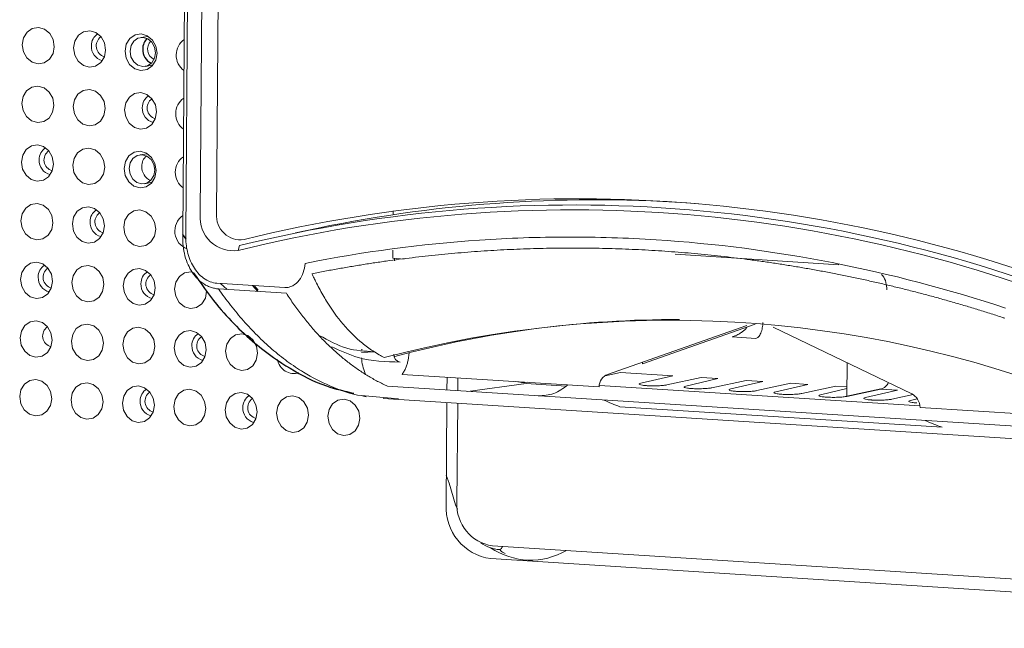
# Model space of a CAD drawing. Header units: millimetres. Extents: x -1472 to 1442, y -78 to 2620.
# Tile 18 of 102: x -1047 to -980, y 990 to 1032. Entities that reach past the tile are written whole.
import ezdxf

# ---------------------------------------------------------------- set-up
doc = ezdxf.new("R2010")
doc.units = ezdxf.units.MM

msp = doc.modelspace()

# ---------------------------------------------------------------- linework, layer by layer
at = {"color": 144, "linetype": 'Continuous', "lineweight": 18}
for p, q in [((-1036.236, 1016.95), (-1035.618, 1100.605)), ((-1035.421, 1100.536), (-1036.039, 1016.881)), ((-1035.058, 1018.309), (-1034.456, 1099.817)), ((-1033.341, 1099.873), (-1033.943, 1018.365)), ((-1038.574, 1030.396), (-1039.092, 1030.326)), ((-1038.756, 1028.364), (-1038.245, 1028.47)), ((-1038.633, 1022.437), (-1039.15, 1022.367)), ((-1038.815, 1020.405), (-1038.303, 1020.511)), ((-1021.964, 1018.57), (-1021.966, 1018.3)), ((-1027.04, 1017.395), (-1028.596, 1017.073)), ((-1032.387, 1016.202), (-1032.468, 1015.879)), ((-1021.984, 1015.891), (-1021.988, 1015.343)), ((-1021.21, 1015.293), (-1021.988, 1015.343)), ((-1021.861, 1015.335), (-1021.862, 1015.161)), ((-991.706, 1014.909), (-1002.822, 1015.618)), ((-1033.916, 1013.65), (-1029.301, 1013.356)), ((-1029.205, 1012.974), (-1033.82, 1013.268)), ((-1031.513, 1013.497), (-1031.138, 1013.097)), ((-1031.121, 1013.179), (-1031.401, 1013.49)), ((-997.949, 1010.781), (-1007.404, 1007.466)), ((-997.395, 1010.871), (-1005.035, 1008.192)), ((-986.763, 1006.149), (-996.161, 1010.667)), ((-997.338, 1009.911), (-998.955, 1010.014)), ((-1024.085, 1009.153), (-1024.138, 1009.136)), ((-1024.138, 1009.136), (-1024.055, 1009.131)), ((-1023.248, 1009.006), (-1024.112, 1008.962)), ((-1020.868, 1008.937), (-1020.95, 1008.433)), ((-1005.035, 1008.192), (-1005.034, 1008.297)), ((-991.172, 1005.975), (-991.155, 1008.26)), ((-1021.353, 1007.469), (-1007.983, 1006.617)), ((-1018.306, 1006.405), (-1018.3, 1007.275)), ((-1017.563, 1007.228), (-1017.57, 1006.358)), ((-1007.57, 1007.371), (-1006.532, 1007.601)), ((-1006.532, 1007.601), (-1002.973, 1007.374)), ((-1002.973, 1007.374), (-1005.145, 1006.867)), ((-1001.061, 1007.252), (-1003.373, 1006.754)), ((-999.923, 1007.179), (-1002.095, 1006.672)), ((-1001.061, 1007.252), (-999.923, 1007.179)), ((-998.011, 1007.057), (-1000.322, 1006.559)), ((-998.011, 1007.057), (-996.873, 1006.984)), ((-971.162, 1003.398), (-1022.338, 1006.663)), ((-1016.882, 1006.315), (-1012.942, 1006.849)), ((-1013.623, 1006.976), (-1013.116, 1006.887)), ((-1013.116, 1006.887), (-1012.873, 1006.929)), ((-1012.942, 1006.849), (-1010.227, 1006.676)), ((-1007.965, 1006.724), (-986.217, 1005.337)), ((-1004.726, 1006.701), (-1004.756, 1006.703)), ((-1001.676, 1006.507), (-1001.706, 1006.509)), ((-996.873, 1006.984), (-999.045, 1006.478)), ((-994.961, 1006.863), (-997.272, 1006.364)), ((-993.823, 1006.79), (-995.995, 1006.283)), ((-994.961, 1006.863), (-993.823, 1006.79)), ((-991.911, 1006.668), (-994.222, 1006.17)), ((-991.168, 1006.503), (-992.945, 1006.088)), ((-991.911, 1006.668), (-991.167, 1006.62)), ((-987.722, 1006.401), (-989.894, 1005.894)), ((-988.86, 1006.473), (-987.722, 1006.401)), ((-1023.85, 1006.005), (-1021.588, 1005.807)), ((-1022.644, 1005.828), (-958.281, 1001.722)), ((-998.625, 1006.312), (-998.656, 1006.314)), ((-995.575, 1006.117), (-995.605, 1006.119)), ((-992.525, 1005.923), (-992.555, 1005.925)), ((-989.475, 1005.728), (-989.505, 1005.73)), ((-986.676, 1006.092), (-988.121, 1005.781)), ((-986.386, 1005.806), (-986.844, 1005.699)), ((-1018.363, 998.643), (-1018.312, 1005.551)), ((-1017.576, 1005.504), (-1017.626, 998.777)), ((-984.692, 1003.877), (-1006.57, 1005.273)), ((-986.425, 1005.534), (-986.455, 1005.536)), ((-986.197, 1005.227), (-973.213, 1004.398)), ((-1018.349, 1000.629), (-1018.162, 1000.081)), ((-1015.209, 995.839), (-941.394, 991.131)), ((-941.276, 990.242), (-1015.339, 994.967))]:
    msp.add_line(p, q, dxfattribs=at)
at = {"color": 7, "linetype": 'Continuous', "lineweight": 25}
for p, q in [((-1036.009, 1016.65), (-1036.236, 1016.95)), ((-1033.234, 1013.231), (-1033.669, 1013.634)), ((-988.86, 1006.473), (-991.172, 1005.975)), ((-1023.965, 1006.015), (-1023.779, 1005.966))]:
    msp.add_line(p, q, dxfattribs=at)
at = {"color": 144, "linetype": 'Continuous', "lineweight": 18, "flags": 128}
for points in [[(-1044.956, 1029.696), (-1045.043, 1029.227), (-1045.281, 1028.84), (-1045.635, 1028.593), (-1046.051, 1028.526), (-1046.466, 1028.646), (-1046.816, 1028.938), (-1047.049, 1029.355), (-1047.128, 1029.834), (-1047.042, 1030.303), (-1046.803, 1030.69), (-1046.449, 1030.936), (-1046.033, 1031.004), (-1045.618, 1030.883), (-1045.268, 1030.592), (-1045.036, 1030.175), (-1044.956, 1029.696)], [(-1041.47, 1029.473), (-1041.557, 1029.004), (-1041.795, 1028.617), (-1042.149, 1028.371), (-1042.565, 1028.303), (-1042.98, 1028.424), (-1043.33, 1028.715), (-1043.563, 1029.132), (-1043.642, 1029.612), (-1043.556, 1030.081), (-1043.317, 1030.468), (-1042.963, 1030.714), (-1042.547, 1030.782), (-1042.132, 1030.661), (-1041.782, 1030.37), (-1041.55, 1029.953), (-1041.47, 1029.473)], [(-1037.985, 1029.251), (-1038.071, 1028.782), (-1038.309, 1028.395), (-1038.663, 1028.149), (-1039.079, 1028.081), (-1039.494, 1028.202), (-1039.844, 1028.493), (-1040.077, 1028.91), (-1040.156, 1029.389), (-1040.07, 1029.858), (-1039.831, 1030.245), (-1039.477, 1030.492), (-1039.061, 1030.559), (-1038.646, 1030.439), (-1038.296, 1030.148), (-1038.064, 1029.73), (-1037.985, 1029.251)], [(-1038.082, 1029.285), (-1038.145, 1029.669), (-1038.331, 1030.002), (-1038.611, 1030.235), (-1038.942, 1030.331), (-1039.275, 1030.277), (-1039.558, 1030.08), (-1039.749, 1029.771), (-1039.817, 1029.396), (-1039.754, 1029.013), (-1039.568, 1028.679), (-1039.288, 1028.447), (-1038.957, 1028.35), (-1038.624, 1028.404), (-1038.341, 1028.601), (-1038.151, 1028.91), (-1038.082, 1029.285)], [(-1044.986, 1025.716), (-1045.072, 1025.247), (-1045.31, 1024.86), (-1045.664, 1024.614), (-1046.081, 1024.546), (-1046.495, 1024.667), (-1046.846, 1024.958), (-1047.078, 1025.375), (-1047.157, 1025.854), (-1047.071, 1026.323), (-1046.833, 1026.711), (-1046.478, 1026.957), (-1046.062, 1027.025), (-1045.648, 1026.904), (-1045.297, 1026.613), (-1045.065, 1026.196), (-1044.986, 1025.716)], [(-1041.5, 1025.494), (-1041.586, 1025.025), (-1041.824, 1024.638), (-1042.178, 1024.391), (-1042.595, 1024.323), (-1043.009, 1024.444), (-1043.36, 1024.735), (-1043.592, 1025.153), (-1043.671, 1025.632), (-1043.585, 1026.101), (-1043.347, 1026.488), (-1042.992, 1026.734), (-1042.576, 1026.802), (-1042.162, 1026.681), (-1041.811, 1026.39), (-1041.579, 1025.973), (-1041.5, 1025.494)], [(-1038.014, 1025.271), (-1038.1, 1024.802), (-1038.338, 1024.415), (-1038.693, 1024.169), (-1039.109, 1024.101), (-1039.523, 1024.222), (-1039.874, 1024.513), (-1040.106, 1024.93), (-1040.185, 1025.41), (-1040.099, 1025.879), (-1039.861, 1026.266), (-1039.506, 1026.512), (-1039.09, 1026.58), (-1038.676, 1026.459), (-1038.325, 1026.168), (-1038.093, 1025.751), (-1038.014, 1025.271)], [(-1045.015, 1021.736), (-1045.101, 1021.267), (-1045.34, 1020.88), (-1045.694, 1020.634), (-1046.11, 1020.566), (-1046.525, 1020.687), (-1046.875, 1020.978), (-1047.107, 1021.395), (-1047.186, 1021.875), (-1047.1, 1022.344), (-1046.862, 1022.731), (-1046.508, 1022.977), (-1046.092, 1023.045), (-1045.677, 1022.924), (-1045.327, 1022.633), (-1045.094, 1022.216), (-1045.015, 1021.736)], [(-1041.529, 1021.514), (-1041.615, 1021.045), (-1041.854, 1020.658), (-1042.208, 1020.412), (-1042.624, 1020.344), (-1043.039, 1020.465), (-1043.389, 1020.756), (-1043.621, 1021.173), (-1043.7, 1021.652), (-1043.614, 1022.121), (-1043.376, 1022.508), (-1043.022, 1022.755), (-1042.606, 1022.822), (-1042.191, 1022.702), (-1041.841, 1022.411), (-1041.608, 1021.993), (-1041.529, 1021.514)], [(-1038.043, 1021.292), (-1038.129, 1020.822), (-1038.368, 1020.435), (-1038.722, 1020.189), (-1039.138, 1020.121), (-1039.553, 1020.242), (-1039.903, 1020.533), (-1040.135, 1020.95), (-1040.214, 1021.43), (-1040.128, 1021.899), (-1039.89, 1022.286), (-1039.536, 1022.532), (-1039.12, 1022.6), (-1038.705, 1022.479), (-1038.355, 1022.188), (-1038.122, 1021.771), (-1038.043, 1021.292)], [(-1038.141, 1021.326), (-1038.204, 1021.709), (-1038.39, 1022.043), (-1038.67, 1022.275), (-1039.001, 1022.372), (-1039.334, 1022.318), (-1039.617, 1022.121), (-1039.807, 1021.812), (-1039.876, 1021.437), (-1039.813, 1021.053), (-1039.627, 1020.72), (-1039.347, 1020.487), (-1039.016, 1020.391), (-1038.683, 1020.445), (-1038.4, 1020.642), (-1038.21, 1020.951), (-1038.141, 1021.326)], [(-1045.045, 1017.757), (-1045.131, 1017.288), (-1045.369, 1016.901), (-1045.723, 1016.654), (-1046.139, 1016.586), (-1046.554, 1016.707), (-1046.904, 1016.998), (-1047.137, 1017.416), (-1047.216, 1017.895), (-1047.13, 1018.364), (-1046.891, 1018.751), (-1046.537, 1018.997), (-1046.121, 1019.065), (-1045.706, 1018.944), (-1045.356, 1018.653), (-1045.124, 1018.236), (-1045.045, 1017.757)], [(-1041.559, 1017.534), (-1041.645, 1017.065), (-1041.883, 1016.678), (-1042.237, 1016.432), (-1042.653, 1016.364), (-1043.068, 1016.485), (-1043.418, 1016.776), (-1043.651, 1017.193), (-1043.73, 1017.673), (-1043.644, 1018.142), (-1043.405, 1018.529), (-1043.051, 1018.775), (-1042.635, 1018.843), (-1042.22, 1018.722), (-1041.87, 1018.431), (-1041.638, 1018.014), (-1041.559, 1017.534)], [(-1038.073, 1017.312), (-1038.159, 1016.843), (-1038.397, 1016.456), (-1038.751, 1016.21), (-1039.167, 1016.142), (-1039.582, 1016.263), (-1039.932, 1016.554), (-1040.165, 1016.971), (-1040.244, 1017.45), (-1040.158, 1017.919), (-1039.919, 1018.306), (-1039.565, 1018.553), (-1039.149, 1018.62), (-1038.734, 1018.5), (-1038.384, 1018.208), (-1038.152, 1017.791), (-1038.073, 1017.312)], [(-1045.074, 1013.777), (-1045.16, 1013.308), (-1045.398, 1012.921), (-1045.753, 1012.675), (-1046.169, 1012.607), (-1046.584, 1012.728), (-1046.934, 1013.019), (-1047.166, 1013.436), (-1047.245, 1013.915), (-1047.159, 1014.384), (-1046.921, 1014.771), (-1046.567, 1015.018), (-1046.15, 1015.085), (-1045.736, 1014.965), (-1045.386, 1014.674), (-1045.153, 1014.256), (-1045.074, 1013.777)], [(-1041.588, 1013.555), (-1041.674, 1013.086), (-1041.912, 1012.698), (-1042.267, 1012.452), (-1042.683, 1012.384), (-1043.098, 1012.505), (-1043.448, 1012.796), (-1043.68, 1013.213), (-1043.759, 1013.693), (-1043.673, 1014.162), (-1043.435, 1014.549), (-1043.081, 1014.795), (-1042.664, 1014.863), (-1042.25, 1014.742), (-1041.9, 1014.451), (-1041.667, 1014.034), (-1041.588, 1013.555)], [(-1038.102, 1013.332), (-1038.188, 1012.863), (-1038.426, 1012.476), (-1038.781, 1012.23), (-1039.197, 1012.162), (-1039.612, 1012.283), (-1039.962, 1012.574), (-1040.194, 1012.991), (-1040.273, 1013.471), (-1040.187, 1013.94), (-1039.949, 1014.327), (-1039.595, 1014.573), (-1039.179, 1014.641), (-1038.764, 1014.52), (-1038.414, 1014.229), (-1038.181, 1013.812), (-1038.102, 1013.332)], [(-1034.616, 1013.15), (-1034.616, 1013.11), (-1034.702, 1012.641), (-1034.941, 1012.254), (-1035.295, 1012.007), (-1035.711, 1011.94), (-1036.126, 1012.06), (-1036.476, 1012.352), (-1036.708, 1012.769), (-1036.787, 1013.248), (-1036.701, 1013.717), (-1036.463, 1014.104), (-1036.109, 1014.351), (-1035.693, 1014.418), (-1035.585, 1014.405)], [(-1045.103, 1009.797), (-1045.19, 1009.328), (-1045.428, 1008.941), (-1045.782, 1008.695), (-1046.198, 1008.627), (-1046.613, 1008.748), (-1046.963, 1009.039), (-1047.195, 1009.456), (-1047.275, 1009.936), (-1047.188, 1010.405), (-1046.95, 1010.792), (-1046.596, 1011.038), (-1046.18, 1011.106), (-1045.765, 1010.985), (-1045.415, 1010.694), (-1045.183, 1010.277), (-1045.103, 1009.797)], [(-1041.617, 1009.575), (-1041.704, 1009.106), (-1041.942, 1008.719), (-1042.296, 1008.473), (-1042.712, 1008.405), (-1043.127, 1008.526), (-1043.477, 1008.817), (-1043.709, 1009.234), (-1043.789, 1009.713), (-1043.702, 1010.182), (-1043.464, 1010.569), (-1043.11, 1010.816), (-1042.694, 1010.883), (-1042.279, 1010.763), (-1041.929, 1010.471), (-1041.697, 1010.054), (-1041.617, 1009.575)], [(-1038.131, 1009.352), (-1038.218, 1008.883), (-1038.456, 1008.496), (-1038.81, 1008.25), (-1039.226, 1008.182), (-1039.641, 1008.303), (-1039.991, 1008.594), (-1040.224, 1009.011), (-1040.303, 1009.491), (-1040.217, 1009.96), (-1039.978, 1010.347), (-1039.624, 1010.593), (-1039.208, 1010.661), (-1038.793, 1010.54), (-1038.443, 1010.249), (-1038.211, 1009.832), (-1038.131, 1009.352)], [(-1034.645, 1009.13), (-1034.732, 1008.661), (-1034.97, 1008.274), (-1035.324, 1008.028), (-1035.74, 1007.96), (-1036.155, 1008.081), (-1036.505, 1008.372), (-1036.738, 1008.789), (-1036.817, 1009.269), (-1036.731, 1009.738), (-1036.492, 1010.125), (-1036.138, 1010.371), (-1035.722, 1010.439), (-1035.307, 1010.318), (-1034.957, 1010.027), (-1034.725, 1009.61), (-1034.645, 1009.13)], [(-1031.159, 1008.908), (-1031.246, 1008.439), (-1031.484, 1008.052), (-1031.838, 1007.805), (-1032.254, 1007.738), (-1032.669, 1007.858), (-1033.019, 1008.15), (-1033.252, 1008.567), (-1033.331, 1009.046), (-1033.245, 1009.515), (-1033.006, 1009.902), (-1032.652, 1010.148), (-1032.236, 1010.216), (-1031.821, 1010.095), (-1031.471, 1009.804), (-1031.239, 1009.387), (-1031.159, 1008.908)], [(-1045.133, 1005.818), (-1045.219, 1005.349), (-1045.457, 1004.961), (-1045.811, 1004.715), (-1046.228, 1004.647), (-1046.642, 1004.768), (-1046.992, 1005.059), (-1047.225, 1005.476), (-1047.304, 1005.956), (-1047.218, 1006.425), (-1046.98, 1006.812), (-1046.625, 1007.058), (-1046.209, 1007.126), (-1045.794, 1007.005), (-1045.444, 1006.714), (-1045.212, 1006.297), (-1045.133, 1005.818)], [(-1041.647, 1005.595), (-1041.733, 1005.126), (-1041.971, 1004.739), (-1042.325, 1004.493), (-1042.742, 1004.425), (-1043.156, 1004.546), (-1043.507, 1004.837), (-1043.739, 1005.254), (-1043.818, 1005.734), (-1043.732, 1006.203), (-1043.494, 1006.59), (-1043.139, 1006.836), (-1042.723, 1006.904), (-1042.309, 1006.783), (-1041.958, 1006.492), (-1041.726, 1006.075), (-1041.647, 1005.595)], [(-1038.161, 1005.373), (-1038.247, 1004.904), (-1038.485, 1004.517), (-1038.839, 1004.27), (-1039.256, 1004.203), (-1039.67, 1004.323), (-1040.021, 1004.615), (-1040.253, 1005.032), (-1040.332, 1005.511), (-1040.246, 1005.98), (-1040.008, 1006.367), (-1039.653, 1006.614), (-1039.237, 1006.681), (-1038.823, 1006.561), (-1038.472, 1006.269), (-1038.24, 1005.852), (-1038.161, 1005.373)], [(-1034.675, 1005.15), (-1034.761, 1004.681), (-1034.999, 1004.294), (-1035.353, 1004.048), (-1035.77, 1003.98), (-1036.184, 1004.101), (-1036.535, 1004.392), (-1036.767, 1004.809), (-1036.846, 1005.289), (-1036.76, 1005.758), (-1036.522, 1006.145), (-1036.167, 1006.391), (-1035.751, 1006.459), (-1035.337, 1006.338), (-1034.986, 1006.047), (-1034.754, 1005.63), (-1034.675, 1005.15)], [(-1031.189, 1004.928), (-1031.275, 1004.459), (-1031.513, 1004.072), (-1031.867, 1003.826), (-1032.284, 1003.758), (-1032.698, 1003.879), (-1033.049, 1004.17), (-1033.281, 1004.587), (-1033.36, 1005.066), (-1033.274, 1005.536), (-1033.036, 1005.923), (-1032.681, 1006.169), (-1032.265, 1006.237), (-1031.851, 1006.116), (-1031.5, 1005.825), (-1031.268, 1005.408), (-1031.189, 1004.928)], [(-1027.703, 1004.706), (-1027.789, 1004.237), (-1028.027, 1003.85), (-1028.382, 1003.603), (-1028.798, 1003.536), (-1029.212, 1003.656), (-1029.563, 1003.947), (-1029.795, 1004.365), (-1029.874, 1004.844), (-1029.788, 1005.313), (-1029.55, 1005.7), (-1029.195, 1005.946), (-1028.779, 1006.014), (-1028.365, 1005.893), (-1028.014, 1005.602), (-1027.782, 1005.185), (-1027.703, 1004.706)], [(-1024.217, 1004.483), (-1024.303, 1004.014), (-1024.541, 1003.627), (-1024.896, 1003.381), (-1025.312, 1003.313), (-1025.726, 1003.434), (-1026.077, 1003.725), (-1026.309, 1004.142), (-1026.388, 1004.622), (-1026.302, 1005.091), (-1026.064, 1005.478), (-1025.709, 1005.724), (-1025.293, 1005.792), (-1024.879, 1005.671), (-1024.528, 1005.38), (-1024.296, 1004.963), (-1024.217, 1004.483)], [(-1018.162, 1000.081), (-1017.73, 998.621), (-1017.596, 998.321)]]:
    msp.add_lwpolyline(points, dxfattribs=at)
at = {"color": 144, "linetype": 'Continuous', "lineweight": 18}
for centre, radius, start, end in [((-1041.518, 1029.787), 0.922, 121.43607, 181.65854), ((-1041.456, 1029.711), 0.985, 177.15831, 255.20405), ((-1041.366, 1029.747), 0.747, 124.90423, 255.43325), ((-1037.863, 1029.527), 0.76, 134.23932, 245.18016), ((-1035.367, 1029.128), 1.316, 125.85211, 233.30176), ((-1038.061, 1025.585), 0.922, 121.43607, 181.65854), ((-1037.91, 1025.544), 0.745, 123.599, 255.82048), ((-1035.397, 1025.148), 1.316, 125.85211, 233.30176), ((-1037.999, 1025.509), 0.985, 177.15831, 255.20405), ((-1045.063, 1022.05), 0.922, 121.25987, 181.66571), ((-1044.912, 1022.009), 0.745, 123.5994, 255.82008), ((-1045.004, 1021.973), 0.982, 177.0806, 256.69246), ((-1038.067, 1021.598), 0.946, 132.32063, 181.21428), ((-1035.426, 1021.168), 1.316, 125.85211, 233.30176), ((-1038.007, 1021.537), 1.007, 177.66624, 245.21637), ((-1009.333, 924.495), 94.886, 66.60549, 103.86917), ((-1008.321, 926.991), 92.322, 85.59306, 101.69853), ((-1041.606, 1017.848), 0.922, 121.43607, 181.65854), ((-1041.454, 1017.808), 0.747, 124.90423, 255.43325), ((-1009.846, 924.258), 94.373, 66.6073, 103.86921), ((-1009.708, 924.35), 94.61, 66.6073, 103.86921), ((-1041.544, 1017.772), 0.985, 177.15831, 255.20405), ((-1035.469, 1017.19), 1.306, 125.40919, 249.33152), ((-1032.802, 1018.119), 2.264, 175.16915, 278.49223), ((-1032.318, 1018.228), 1.63, 175.16915, 278.49223), ((-1045.122, 1014.091), 0.922, 121.26463, 181.66551), ((-1044.969, 1014.05), 0.747, 124.90423, 255.43325), ((-1038.15, 1013.646), 0.922, 121.25932, 181.66573), ((-1045.063, 1014.014), 0.982, 177.08084, 256.6879), ((-1037.999, 1013.605), 0.745, 123.59877, 255.82071), ((-1038.091, 1013.569), 0.982, 177.08057, 256.69299), ((-1003.143, 935.119), 76.016, 68.60323, 104.80955), ((-1002.714, 936.956), 74.235, 89.85537, 104.92749), ((-1045, 1010.07), 0.745, 123.59972, 255.81975), ((-1034.693, 1009.444), 0.922, 121.43607, 181.65854), ((-1034.541, 1009.403), 0.747, 124.90423, 255.43325), ((-1034.631, 1009.368), 0.985, 177.15831, 255.20405), ((-1022.337, 1011.456), 2.891, 232.80799, 233.54756), ((-1028.696, 1008.65), 1.121, 189.05084, 287.92217), ((-1020.786, 1008.816), 3.329, 183.99089, 202.66786), ((-1021.419, 1008.784), 0.485, 174.66627, 262.65648), ((-1038.208, 1005.686), 0.922, 121.43607, 181.65854), ((-1038.057, 1005.645), 0.745, 123.60135, 255.81813), ((-1031.236, 1005.242), 0.922, 121.43607, 181.65854), ((-1031.085, 1005.201), 0.745, 123.60484, 255.81465), ((-1038.146, 1005.611), 0.985, 177.15831, 255.20405), ((-1031.174, 1005.166), 0.985, 177.15831, 255.20405), ((-1014.856, 998.447), 3.513, 176.7935, 262.08749), ((-1014.823, 998.62), 2.808, 176.79638, 262.08461), ((-1014.548, 998.068), 2.498, 233.93101, 265.77719), ((-1012.623, 999.744), 4.874, 236.08623, 299.90781), ((-1014.867, 995.885), 0.335, 293.71467, 344.85112)]:
    msp.add_arc(centre, radius, start, end, dxfattribs=at)
at = {"color": 7, "linetype": 'Continuous', "lineweight": 25}
for centre, radius, start, end in [((-1038.008, 1029.558), 0.946, 132.32063, 181.21428), ((-1037.948, 1029.497), 1.007, 177.66624, 245.21637)]:
    msp.add_arc(centre, radius, start, end, dxfattribs=at)
at = {"color": 144, "linetype": 'Continuous', "lineweight": 18}
for points, knots in [([(-1033.82, 1013.268), (-1033.865, 1013.272), (-1033.956, 1013.28), (-1034.092, 1013.304), (-1034.227, 1013.337), (-1034.361, 1013.38), (-1034.493, 1013.432), (-1034.624, 1013.494), (-1034.751, 1013.566), (-1034.989, 1013.72), (-1035.324, 1014.016), (-1035.677, 1014.494), (-1035.956, 1015.06), (-1036.107, 1015.552), (-1036.19, 1015.983), (-1036.231, 1016.327), (-1036.245, 1016.659), (-1036.238, 1016.872), (-1036.236, 1016.95)], [0, 0, 0, 0, 0.030414, 0.061103, 0.092056, 0.123256, 0.154687, 0.186331, 0.218167, 0.250176, 0.370029, 0.500084, 0.615643, 0.750092, 0.804964, 0.874638, 0.954011, 1, 1, 1, 1]), ([(-1036.039, 1016.881), (-1036.042, 1016.515), (-1036.002, 1016.149), (-1035.873, 1015.616), (-1035.819, 1015.439), (-1035.686, 1015.101), (-1035.608, 1014.938), (-1035.425, 1014.626), (-1035.322, 1014.481), (-1035.092, 1014.216), (-1034.964, 1014.096), (-1034.69, 1013.896), (-1034.541, 1013.813), (-1034.235, 1013.696), (-1034.078, 1013.661), (-1033.916, 1013.65)], [0, 0, 0, 0, 0.25, 0.25, 0.375, 0.375, 0.5, 0.5, 0.625, 0.625, 0.75, 0.75, 0.875, 0.875, 1, 1, 1, 1]), ([(-1027.925, 1014.992), (-1024.008, 1015.784), (-1020.065, 1016.312), (-1014.11, 1016.714), (-1012.119, 1016.782), (-1009.121, 1016.787), (-1008.121, 1016.772), (-1006.116, 1016.71), (-1005.112, 1016.662), (-1000.106, 1016.341), (-996.127, 1015.825), (-988.22, 1014.279), (-984.293, 1013.251), (-980.391, 1011.96)], [0, 0, 0, 0, 0.25, 0.25, 0.375, 0.375, 0.4375, 0.4375, 0.5, 0.5, 0.75, 0.75, 1, 1, 1, 1]), ([(-980.505, 1011.299), (-980.795, 1011.394), (-981.374, 1011.582), (-982.246, 1011.854), (-983.118, 1012.118), (-983.993, 1012.374), (-984.869, 1012.621), (-985.746, 1012.86), (-986.625, 1013.09), (-987.505, 1013.311), (-988.387, 1013.524), (-989.269, 1013.729), (-990.153, 1013.925), (-991.039, 1014.112), (-991.925, 1014.291), (-992.812, 1014.461), (-993.7, 1014.622), (-994.589, 1014.775), (-995.478, 1014.919), (-996.369, 1015.054), (-997.26, 1015.181), (-998.151, 1015.299), (-999.043, 1015.409), (-999.936, 1015.509), (-1000.829, 1015.601), (-1001.722, 1015.684), (-1002.616, 1015.759), (-1003.509, 1015.825), (-1004.403, 1015.882), (-1005.297, 1015.93), (-1006.191, 1015.969), (-1007.085, 1016), (-1007.978, 1016.022), (-1008.872, 1016.036), (-1009.765, 1016.04), (-1010.658, 1016.036), (-1011.55, 1016.023), (-1012.442, 1016.001), (-1013.334, 1015.971), (-1014.224, 1015.931), (-1015.115, 1015.883), (-1016.004, 1015.827), (-1016.893, 1015.761), (-1017.78, 1015.687), (-1018.667, 1015.604), (-1019.553, 1015.512), (-1020.438, 1015.412), (-1021.321, 1015.303), (-1022.204, 1015.185), (-1023.085, 1015.059), (-1023.964, 1014.924), (-1024.843, 1014.78), (-1025.72, 1014.627), (-1026.595, 1014.467), (-1027.178, 1014.352), (-1027.469, 1014.295)], [0, 0, 0, 0, 0.018865, 0.037731, 0.056597, 0.075463, 0.09433, 0.113196, 0.132064, 0.150931, 0.169799, 0.188666, 0.207535, 0.226403, 0.245271, 0.26414, 0.283009, 0.301878, 0.320747, 0.339616, 0.358485, 0.377354, 0.396224, 0.415093, 0.433963, 0.452832, 0.471702, 0.490572, 0.509441, 0.528311, 0.54718, 0.56605, 0.584919, 0.603789, 0.622658, 0.641527, 0.660396, 0.679265, 0.698133, 0.717002, 0.73587, 0.754738, 0.773606, 0.792474, 0.811341, 0.830209, 0.849076, 0.867942, 0.886809, 0.905675, 0.924541, 0.943406, 0.962271, 0.981136, 1, 1, 1, 1]), ([(-1029.301, 1013.356), (-1029.208, 1013.35), (-1029.116, 1013.358), (-1028.937, 1013.4), (-1028.849, 1013.435), (-1028.604, 1013.569), (-1028.46, 1013.701), (-1028.104, 1014.17), (-1027.967, 1014.572), (-1027.925, 1014.992)], [0, 0, 0, 0, 0.125, 0.125, 0.25, 0.25, 0.5, 0.5, 1, 1, 1, 1]), ([(-1027.469, 1014.295), (-1027.465, 1014.289), (-1027.458, 1014.277), (-1027.452, 1014.265), (-1027.449, 1014.259)], [0, 0, 0, 0, 0.496616, 1, 1, 1, 1]), ([(-1027.449, 1014.259), (-1027.418, 1014.193), (-1027.342, 1014.032), (-1027.187, 1013.715), (-1026.902, 1013.159), (-1026.316, 1012.13), (-1025.38, 1010.82), (-1024.403, 1009.854), (-1023.697, 1009.307), (-1023.316, 1009.04), (-1022.942, 1008.807), (-1022.684, 1008.67), (-1022.573, 1008.611)], [0, 0, 0, 0, 0.025528, 0.062554, 0.125119, 0.25013, 0.500083, 0.750014, 0.812511, 0.874975, 0.946378, 1, 1, 1, 1]), ([(-988.81, 1014.237), (-988.787, 1014.216), (-988.638, 1014.084), (-988.498, 1013.708), (-988.468, 1013.37), (-988.453, 1013.208)], [0, 0, 0, 0, 0.088657, 0.562052, 1, 1, 1, 1]), ([(-1033.82, 1013.268), (-1033.546, 1012.892), (-1032.988, 1012.128), (-1032.105, 1011.075), (-1031.169, 1010.079), (-1030.179, 1009.159), (-1029.135, 1008.325), (-1027.831, 1007.443), (-1026.156, 1006.618), (-1024.75, 1006.074), (-1023.934, 1006.011), (-1023.85, 1006.005)], [0, 0, 0, 0, 0.093323, 0.189571, 0.288744, 0.390843, 0.495867, 0.603817, 0.775804, 0.977031, 1, 1, 1, 1]), ([(-1022.338, 1006.663), (-1022.451, 1006.716), (-1022.676, 1006.822), (-1023.011, 1006.994), (-1023.343, 1007.176), (-1023.672, 1007.369), (-1023.997, 1007.572), (-1024.32, 1007.785), (-1024.638, 1008.009), (-1024.953, 1008.243), (-1025.265, 1008.488), (-1025.573, 1008.742), (-1025.877, 1009.007), (-1026.177, 1009.282), (-1026.473, 1009.568), (-1026.766, 1009.863), (-1027.054, 1010.169), (-1027.338, 1010.484), (-1027.618, 1010.81), (-1027.894, 1011.146), (-1028.166, 1011.491), (-1028.433, 1011.847), (-1028.695, 1012.212), (-1028.953, 1012.587), (-1029.121, 1012.845), (-1029.205, 1012.974)], [0, 0, 0, 0, 0.043031, 0.086101, 0.129209, 0.172357, 0.215545, 0.258772, 0.302039, 0.345347, 0.388695, 0.432084, 0.475515, 0.518987, 0.562501, 0.606057, 0.649655, 0.693296, 0.73698, 0.780707, 0.824477, 0.868292, 0.91215, 0.956053, 1, 1, 1, 1]), ([(-980.481, 1011.263), (-980.485, 1011.269), (-980.494, 1011.281), (-980.502, 1011.293), (-980.505, 1011.299)], [0, 0, 0, 0, 0.503383, 1, 1, 1, 1]), ([(-998.955, 1010.014), (-998.908, 1010.026), (-998.814, 1010.051), (-998.607, 1010.14), (-998.419, 1010.244), (-998.185, 1010.413), (-998.01, 1010.547), (-997.933, 1010.686), (-997.927, 1010.697)], [0, 0, 0, 0, 0.161706, 0.324473, 0.543242, 0.648392, 0.970974, 1, 1, 1, 1]), ([(-996.868, 1010.988), (-996.869, 1010.872), (-996.88, 1010.746), (-996.926, 1010.497), (-996.962, 1010.374), (-997.054, 1010.165), (-997.109, 1010.079), (-997.224, 1009.958), (-997.283, 1009.924), (-997.338, 1009.911)], [0, 0, 0, 0, 0.25, 0.25, 0.5, 0.5, 0.75, 0.75, 1, 1, 1, 1]), ([(-1023.263, 1009.006), (-1023.878, 1009.038), (-1025.147, 1009.104), (-1026.351, 1009.769), (-1026.971, 1010.112)], [0, 0, 0, 0, 0.484318, 1, 1, 1, 1]), ([(-1026.129, 1009.34), (-1025.536, 1009.067), (-1024.022, 1008.37), (-1022.442, 1008.328), (-1021.481, 1008.303)], [0, 0, 0, 0, 0.392022, 1, 1, 1, 1]), ([(-1020.95, 1008.433), (-1020.958, 1008.389), (-1020.974, 1008.3), (-1021.008, 1008.169), (-1021.048, 1008.042), (-1021.111, 1007.877), (-1021.205, 1007.679), (-1021.304, 1007.539), (-1021.353, 1007.469)], [0, 0, 0, 0, 0.125472, 0.250242, 0.374804, 0.499655, 0.750517, 1, 1, 1, 1]), ([(-1007.404, 1007.466), (-1007.555, 1007.412), (-1007.704, 1007.301), (-1007.915, 1006.993), (-1007.973, 1006.799), (-1007.983, 1006.617)], [0, 0, 0, 0, 0.5, 0.5, 1, 1, 1, 1]), ([(-1012.12, 1006.011), (-1011.757, 1006.033), (-1011.02, 1006.078), (-1010.41, 1006.525), (-1010.101, 1006.752)], [0, 0, 0, 0, 0.492926, 1, 1, 1, 1]), ([(-1005.145, 1006.867), (-1005.201, 1006.854), (-1005.242, 1006.839), (-1005.274, 1006.807), (-1005.264, 1006.79), (-1005.188, 1006.758), (-1005.123, 1006.743), (-1004.957, 1006.719), (-1004.858, 1006.71), (-1004.756, 1006.703)], [0, 0, 0, 0, 0.25, 0.25, 0.5, 0.5, 0.75, 0.75, 1, 1, 1, 1]), ([(-1004.726, 1006.701), (-1004.624, 1006.695), (-1004.504, 1006.69), (-1004.245, 1006.687), (-1004.106, 1006.689), (-1003.843, 1006.699), (-1003.719, 1006.707), (-1003.513, 1006.728), (-1003.432, 1006.741), (-1003.373, 1006.754)], [0, 0, 0, 0, 0.25, 0.25, 0.5, 0.5, 0.75, 0.75, 1, 1, 1, 1]), ([(-1002.095, 1006.672), (-1002.151, 1006.659), (-1002.192, 1006.644), (-1002.224, 1006.612), (-1002.214, 1006.595), (-1002.138, 1006.563), (-1002.073, 1006.548), (-1001.907, 1006.524), (-1001.808, 1006.515), (-1001.706, 1006.509)], [0, 0, 0, 0, 0.25, 0.25, 0.5, 0.5, 0.75, 0.75, 1, 1, 1, 1]), ([(-1001.676, 1006.507), (-1001.574, 1006.5), (-1001.454, 1006.495), (-1001.195, 1006.492), (-1001.056, 1006.494), (-1000.793, 1006.504), (-1000.669, 1006.513), (-1000.463, 1006.534), (-1000.381, 1006.546), (-1000.322, 1006.559)], [0, 0, 0, 0, 0.25, 0.25, 0.5, 0.5, 0.75, 0.75, 1, 1, 1, 1]), ([(-999.045, 1006.478), (-999.101, 1006.465), (-999.142, 1006.45), (-999.174, 1006.417), (-999.164, 1006.4), (-999.088, 1006.369), (-999.022, 1006.354), (-998.857, 1006.33), (-998.757, 1006.32), (-998.656, 1006.314)], [0, 0, 0, 0, 0.25, 0.25, 0.5, 0.5, 0.75, 0.75, 1, 1, 1, 1]), ([(-998.625, 1006.312), (-998.524, 1006.306), (-998.404, 1006.301), (-998.144, 1006.298), (-998.006, 1006.299), (-997.742, 1006.31), (-997.619, 1006.318), (-997.413, 1006.339), (-997.331, 1006.352), (-997.272, 1006.364)], [0, 0, 0, 0, 0.25, 0.25, 0.5, 0.5, 0.75, 0.75, 1, 1, 1, 1]), ([(-988.338, 1006.906), (-988.403, 1006.81), (-988.561, 1006.578), (-988.75, 1006.512), (-988.86, 1006.473)], [0, 0, 0, 0, 0.412854, 1, 1, 1, 1]), ([(-995.995, 1006.283), (-996.05, 1006.27), (-996.092, 1006.255), (-996.123, 1006.223), (-996.113, 1006.206), (-996.038, 1006.174), (-995.972, 1006.159), (-995.806, 1006.135), (-995.707, 1006.126), (-995.605, 1006.119)], [0, 0, 0, 0, 0.25, 0.25, 0.5, 0.5, 0.75, 0.75, 1, 1, 1, 1]), ([(-995.575, 1006.117), (-995.473, 1006.111), (-995.353, 1006.106), (-995.094, 1006.103), (-994.955, 1006.105), (-994.692, 1006.115), (-994.568, 1006.124), (-994.363, 1006.145), (-994.281, 1006.157), (-994.222, 1006.17)], [0, 0, 0, 0, 0.25, 0.25, 0.5, 0.5, 0.75, 0.75, 1, 1, 1, 1]), ([(-992.945, 1006.088), (-993, 1006.075), (-993.041, 1006.06), (-993.073, 1006.028), (-993.063, 1006.011), (-992.987, 1005.979), (-992.922, 1005.965), (-992.756, 1005.941), (-992.657, 1005.931), (-992.555, 1005.925)], [0, 0, 0, 0, 0.25, 0.25, 0.5, 0.5, 0.75, 0.75, 1, 1, 1, 1]), ([(-992.525, 1005.923), (-992.423, 1005.916), (-992.303, 1005.912), (-992.044, 1005.909), (-991.905, 1005.91), (-991.642, 1005.921), (-991.518, 1005.929), (-991.313, 1005.95), (-991.231, 1005.963), (-991.172, 1005.975)], [0, 0, 0, 0, 0.25, 0.25, 0.5, 0.5, 0.75, 0.75, 1, 1, 1, 1]), ([(-989.894, 1005.894), (-989.95, 1005.881), (-989.991, 1005.866), (-990.023, 1005.834), (-990.013, 1005.817), (-989.937, 1005.785), (-989.872, 1005.77), (-989.706, 1005.746), (-989.607, 1005.737), (-989.505, 1005.73)], [0, 0, 0, 0, 0.25, 0.25, 0.5, 0.5, 0.75, 0.75, 1, 1, 1, 1]), ([(-989.475, 1005.728), (-989.373, 1005.722), (-989.253, 1005.717), (-988.994, 1005.714), (-988.855, 1005.716), (-988.592, 1005.726), (-988.468, 1005.734), (-988.262, 1005.756), (-988.18, 1005.768), (-988.121, 1005.781)], [0, 0, 0, 0, 0.25, 0.25, 0.5, 0.5, 0.75, 0.75, 1, 1, 1, 1]), ([(-986.844, 1005.699), (-986.9, 1005.686), (-986.941, 1005.671), (-986.973, 1005.639), (-986.963, 1005.622), (-986.887, 1005.59), (-986.821, 1005.575), (-986.656, 1005.551), (-986.556, 1005.542), (-986.455, 1005.536)], [0, 0, 0, 0, 0.25, 0.25, 0.5, 0.5, 0.75, 0.75, 1, 1, 1, 1]), ([(-986.197, 1005.227), (-986.204, 1005.411), (-986.26, 1005.611), (-986.465, 1005.947), (-986.613, 1006.076), (-986.763, 1006.149)], [0, 0, 0, 0, 0.5, 0.5, 1, 1, 1, 1]), ([(-1014.723, 995.583), (-1014.71, 995.565), (-1014.614, 995.433), (-1014.472, 995.365), (-1014.35, 995.306)], [0, 0, 0, 0, 0.136802, 1, 1, 1, 1])]:
    msp.add_open_spline(points, degree=3, knots=knots, dxfattribs=at)
at = {"color": 7, "linetype": 'Continuous', "lineweight": 25}
msp.add_open_spline([(-1035.529, 1014.39), (-1035.013, 1013.65), (-1033.686, 1011.746), (-1031.456, 1009.581), (-1028.931, 1007.787), (-1026.736, 1006.668), (-1025.254, 1006.333), (-1024.631, 1006.191)], degree=3, knots=[0, 0, 0, 0, 0.172283, 0.442925, 0.639289, 0.848256, 1, 1, 1, 1], dxfattribs=at)
at = {"color": 144, "linetype": 'Continuous', "lineweight": 18}
for points in [[(-1006.57, 1005.273), (-1006.935, 1005.405), (-1007.297, 1005.556), (-1007.656, 1005.726)], [(-1006.57, 1005.273), (-1006.935, 1005.405), (-1007.297, 1005.556), (-1007.656, 1005.726)], [(-985.847, 1004.335), (-985.465, 1004.164), (-985.079, 1004.011), (-984.692, 1003.877)], [(-985.847, 1004.335), (-985.465, 1004.164), (-985.079, 1004.011), (-984.692, 1003.877)]]:
    msp.add_open_spline(points, degree=3, dxfattribs=at)

doc.saveas('drawing.dxf')
